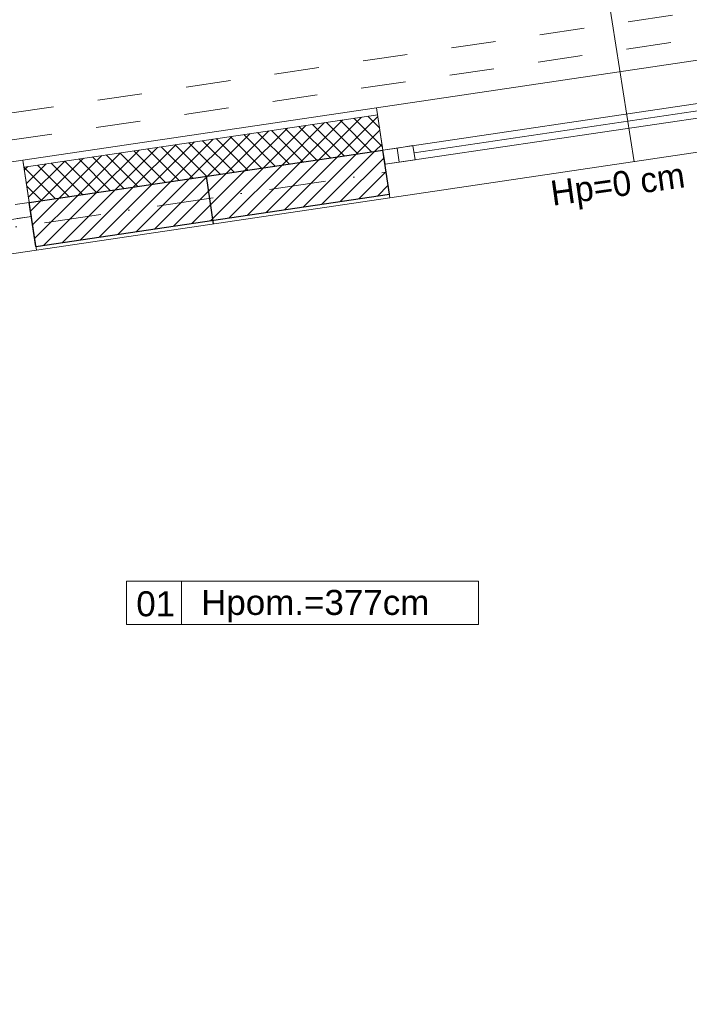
# Model space of a CAD drawing. Header units: metres. Extents: x 10441 to 19716, y -6570 to 1447.
# Tile 98 of 136: x 17234 to 17609, y -3406 to -2855. Entities that reach past the tile are written whole.
import ezdxf
from ezdxf.enums import TextEntityAlignment as Align

# ---------------------------------------------------------------- set-up
doc = ezdxf.new("R2010")
doc.units = ezdxf.units.M
doc.header["$MEASUREMENT"] = 0
doc.linetypes.add('8', pattern=[0.5, 0.25, -0.25])
doc.linetypes.add('DASHDOT', pattern=[25.4, 12.7, -6.35, 0, -6.35])
for name, color, linetype, lineweight in [('#elektryczne', 8, 'Continuous', 20), ('A_HACZE', 8, 'Continuous', 5), ('A_OSIE', 8, 'Continuous', 13), ('A_OZACZENIE DRZWI', 8, 'Continuous', 13), ('A_OZNACZENIA OKIEN', 8, 'Continuous', 13), ('A_PROJEKTOWANE ŚCIANY MUROWANE NOŚNE', 8, 'Continuous', 30), ('A_STAL CIENKIE', 8, 'Continuous', 0), ('A_STOLARKA', 8, 'Continuous', 5), ('A_TABELKI POM.', 8, 'Continuous', 20), ('A_TYNK', 8, 'Continuous', 5), ('A_WYMIARY WEWNETRZNE', 8, 'Continuous', 18)]:
    doc.layers.add(name, color=color, linetype=linetype, lineweight=lineweight)
doc.layers.add('A_OZNACZENIA WARSTW', color=8, linetype='Continuous')
doc.styles.add('ARIAL', font='arial.ttf')
doc.styles.add('m1_romans', font='romans.shx', dxfattribs={"width": 0.8})
doc.styles.add('opisy okien', font='txt', dxfattribs={"height": 15})

# ---------------------------------------------------------------- blocks, each defined once
blk = doc.blocks.new('podkład')
at = {"layer": 'A_HACZE', "color": 8, "linetype": 'Continuous'}
for p, q in [((13232.66, -666.43), (13208.93, -690.16)), ((13243.04, -664.89), (13219.31, -688.63)), ((13252.22, -664.55), (13229.68, -687.09)), ((13248.7, -684.27), (13231.09, -666.66)), ((13254.73, -681.46), (13238.79, -665.52)), ((13253.19, -671.08), (13246.49, -664.38)), ((13191.17, -672.57), (13167.44, -696.3)), ((13201.54, -671.04), (13177.81, -694.77)), ((13211.92, -669.5), (13188.18, -693.23)), ((13210.21, -689.97), (13192.6, -672.36)), ((13222.29, -667.97), (13198.56, -691.7)), ((13217.91, -688.83), (13200.3, -671.22)), ((13225.61, -687.69), (13208, -670.08)), ((13233.31, -686.55), (13215.7, -668.94)), ((13241.01, -685.41), (13223.39, -667.8)), ((13253.36, -672.25), (13240.06, -685.55)), ((13160.04, -677.18), (13136.31, -700.91)), ((13170.42, -675.64), (13146.69, -699.37)), ((13171.71, -695.67), (13154.1, -678.06)), ((13180.79, -674.11), (13157.06, -697.84)), ((13179.41, -694.53), (13161.8, -676.92)), ((13187.11, -693.39), (13169.5, -675.78)), ((13194.81, -692.25), (13177.2, -674.64)), ((13202.51, -691.11), (13184.9, -673.5)), ((13118.55, -683.32), (13094.82, -707.05)), ((13128.92, -681.79), (13105.19, -705.52)), ((13139.29, -680.25), (13115.56, -703.98)), ((13140.92, -700.23), (13123.3, -682.62)), ((13149.67, -678.72), (13125.94, -702.45)), ((13148.61, -699.09), (13131, -681.48)), ((13156.31, -697.95), (13138.7, -680.34)), ((13164.01, -696.81), (13146.4, -679.2)), ((13254.5, -679.95), (13250.43, -684.02)), ((13087.42, -687.93), (13063.69, -711.66)), ((13097.8, -686.39), (13074.07, -710.12)), ((13108.17, -684.86), (13084.44, -708.59)), ((13102.42, -705.93), (13084.81, -688.32)), ((13110.12, -704.79), (13092.51, -687.18)), ((13117.82, -703.65), (13100.21, -686.04)), ((13125.52, -702.51), (13107.91, -684.9)), ((13133.22, -701.37), (13115.61, -683.76)), ((13219.31, -688.63), (13189.65, -718.29)), ((13229.68, -687.09), (13200.02, -716.75)), ((13240.06, -685.55), (13210.39, -715.22)), ((13250.43, -684.02), (13220.77, -713.68)), ((13255.64, -687.65), (13231.14, -712.15)), ((13071.62, -710.49), (13054.28, -693.14)), ((13056.3, -692.54), (13054.46, -694.37)), ((13066.67, -691), (13055.6, -702.07)), ((13077.05, -689.46), (13056.74, -709.77)), ((13079.32, -709.35), (13061.71, -691.73)), ((13087.02, -708.21), (13069.41, -690.59)), ((13094.72, -707.07), (13077.11, -689.46)), ((13188.18, -693.23), (13158.52, -722.89)), ((13198.56, -691.7), (13168.9, -721.36)), ((13208.93, -690.16), (13179.27, -719.82)), ((13146.69, -699.37), (13117.02, -729.04)), ((13157.06, -697.84), (13127.4, -727.5)), ((13167.44, -696.3), (13137.77, -725.97)), ((13177.81, -694.77), (13148.15, -724.43)), ((13256.78, -695.34), (13241.52, -710.61)), ((13063.92, -711.62), (13055.81, -703.51)), ((13105.19, -705.52), (13075.53, -735.18)), ((13115.56, -703.98), (13085.9, -733.64)), ((13125.94, -702.45), (13096.28, -732.11)), ((13136.31, -700.91), (13106.65, -730.57)), ((13257.92, -703.04), (13251.89, -709.07)), ((13074.07, -710.12), (13059.02, -725.17)), ((13084.44, -708.59), (13060.16, -732.87)), ((13094.82, -707.05), (13065.15, -736.72)), ((13063.69, -711.66), (13057.88, -717.47))]:
    blk.add_line(p, q, dxfattribs=at)
at = {"layer": 'A_OSIE', "color": 8, "linetype": 'DASHDOT', "ltscale": 2.5}
blk.add_line((10108.73, -1161.68), (13256.84, -695.71), dxfattribs=at)
at = {"layer": 'A_OZNACZENIA OKIEN', "color": 8}
blk.add_line((13374.2, -552.98), (13395.56, -689.83), dxfattribs=at)
at = {"layer": 'A_OZNACZENIA WARSTW', "color": 8, "linetype": 'Continuous'}
blk.add_line((13156.08, -697.98), (13160.04, -724.69), dxfattribs=at)
at = {"layer": 'A_PROJEKTOWANE ŚCIANY MUROWANE NOŚNE', "color": 8}
for p, q in [((13057.16, -712.63), (13255.01, -683.34)), ((13258.67, -708.07), (13255.01, -683.34)), ((13060.82, -737.36), (13258.67, -708.07)), ((13060.82, -737.36), (13057.16, -712.63))]:
    blk.add_line(p, q, dxfattribs=at)
at = {"layer": 'A_STAL CIENKIE', "color": 8, "linetype": '8', "ltscale": 100}
for p, q in [((10325.66, -1065.38), (13908.4, -535.07)), ((13910.62, -549.91), (10327.86, -1080.21))]:
    blk.add_line(p, q, dxfattribs=at)
at = {"layer": 'A_STOLARKA', "color": 8}
for p, q in [((13506.71, -621.83), (13251.49, -659.6)), ((13502.31, -646.74), (13255.01, -683.34)), ((13511.4, -653.48), (13256.18, -691.26)), ((13493.99, -652.01), (13272.41, -684.81)), ((13251.49, -659.6), (13258.96, -710.05)), ((13258.96, -710.05), (13514.18, -672.27)), ((13262.92, -682.17), (13255.01, -683.34)), ((13262.92, -682.17), (13255.01, -683.34)), ((13255.01, -683.34), (13256.18, -691.26)), ((13255.01, -683.34), (13256.18, -691.26)), ((13271.82, -680.85), (13262.92, -682.17)), ((13264.09, -690.09), (13262.92, -682.17)), ((13262.92, -682.17), (13264.09, -690.09)), ((13264.09, -690.09), (13262.92, -682.17)), ((13272.99, -688.77), (13271.82, -680.85)), ((13053.65, -688.89), (12942.86, -705.28)), ((13061.12, -739.34), (13053.65, -688.89)), ((13264.09, -690.09), (13272.99, -688.77)), ((13256.18, -691.26), (13264.09, -690.09)), ((13256.18, -691.26), (13264.09, -690.09)), ((13057.16, -712.63), (13049.25, -713.8)), ((13057.16, -712.63), (13053.21, -713.21)), ((13058.33, -720.54), (13057.16, -712.63)), ((13058.33, -720.54), (12947.54, -736.94)), ((13050.42, -721.71), (13058.33, -720.54)), ((12950.32, -755.74), (13061.12, -739.34))]:
    blk.add_line(p, q, dxfattribs=at)
at = {"layer": 'A_TYNK', "color": 8, "linetype": 'Continuous'}
for p, q in [((13053.65, -688.89), (13251.49, -659.6)), ((13255.01, -683.34), (13251.49, -659.6)), ((13054.23, -692.84), (13252.08, -663.56)), ((13054.23, -692.84), (13252.08, -663.56)), ((13057.16, -712.63), (13053.65, -688.89))]:
    blk.add_line(p, q, dxfattribs=at)
at = {"layer": 'A_TYNK', "color": 8}
blk.add_line((13061.12, -739.33), (13258.96, -710.05), dxfattribs=at)
at = {"layer": 'A_WYMIARY WEWNETRZNE', "color": 8, "linetype": 'Continuous'}
for p, q in [((13111.54, -948.95), (13111.54, -924.72)), ((13111.54, -924.72), (13308.52, -924.72)), ((13142.41, -924.72), (13142.41, -948.95)), ((13308.52, -924.72), (13308.52, -948.95)), ((13308.52, -948.95), (13111.54, -948.95))]:
    blk.add_line(p, q, dxfattribs=at)
at = {"layer": 'A_OZACZENIE DRZWI', "color": 8, "ltscale": 0.1, "style": 'm1_romans', "width": 0.8}
for rotation, p in [(98.4861, (12735.07, -773.13)), (360, (12573.8, -1012.7)), (90, (11565.29, -1150.14)), (90, (11872.29, -1150.14)), (90, (12230.03, -1245.64)), (90, (12385.87, -1249.44)), (90, (11565.29, -1370.89)), (90, (11872.29, -1370.89)), (90, (12230.03, -1370.89)), (90, (12389.3, -1370.89)), (90, (11748.79, -1556.15)), (90, (11986.6, -1556.15)), (90, (12389.3, -1556.15)), (360, (12235.05, -1664.2)), (360, (12235.05, -1880.2)), (90, (11745.78, -2001.94))]:
    blk.add_attdef('SZEROKOSC', text='', height=10, rotation=rotation, dxfattribs=at).set_placement(p, align=Align.BOTTOM_CENTER)
for rotation, p in [(98.4861, (12738.56, -773.47)), (360, (12572.95, -1016.09)), (90, (11568.68, -1150.99)), (90, (11875.68, -1150.99)), (90, (12233.42, -1246.49)), (90, (12389.27, -1250.29)), (90, (11568.68, -1371.74)), (90, (11875.68, -1371.74)), (90, (12233.42, -1371.74)), (90, (12392.69, -1371.74)), (90, (11752.19, -1557)), (90, (11990, -1557)), (90, (12392.69, -1557)), (360, (12234.2, -1667.59)), (360, (12234.2, -1883.59)), (90, (11749.18, -2002.79))]:
    blk.add_attdef('WYSOKOSC', text='', height=10, rotation=rotation, dxfattribs=at).set_placement(p, align=Align.TOP_CENTER)
at = {"layer": 'A_OZNACZENIA OKIEN', "color": 8, "linetype": 'Continuous', "lineweight": 18, "style": 'opisy okien'}
blk.add_text('Hp=0 cm', height=14, rotation=8, dxfattribs=at).set_placement((13349.94, -714.55))
at = {"layer": 'A_OZNACZENIA OKIEN', "color": 8, "linetype": 'Continuous', "lineweight": 18, "style": 'ARIAL'}
blk.add_text('Hpom.=377cm', height=14, dxfattribs=at).set_placement((13153.27, -943.63))
at = {"layer": 'A_OZNACZENIA OKIEN', "color": 8, "ltscale": 0.1, "style": 'm1_romans', "width": 0.8}
for rotation, p in [(278.8676, (13373.71, -593.04)), (278.8676, (12983.87, -650.74)), (278.8676, (12445.73, -730.4)), (278.8676, (12224.15, -763.19)), (0, (14017.48, -900.03)), (278.8676, (11021.54, -941.2)), (278.8676, (10640.69, -997.57)), (0, (14017.48, -1574.7)), (90, (10819.6, -2080.7)), (90, (11204.6, -2080.7)), (90, (11970.6, -2080.7)), (90, (13175.8, -2080.7)), (90, (13539.8, -2080.7))]:
    blk.add_attdef('SZEROKOSC', text='', height=10, rotation=rotation, dxfattribs=at).set_placement(p, align=Align.BOTTOM_CENTER)
for rotation, p in [(278.8676, (13403.28, -587.56)), (278.8676, (13013.44, -645.27)), (278.8676, (12475.3, -724.92)), (278.8676, (12253.72, -757.72)), (0, (14011.09, -903.42)), (278.8676, (11051.11, -935.72)), (278.8676, (10670.26, -992.09)), (0, (14011.09, -1578.09)), (90, (10823, -2081.55)), (90, (11208, -2081.55)), (90, (11974, -2081.55)), (90, (13179.19, -2081.55)), (90, (13543.19, -2081.55))]:
    blk.add_attdef('WYSOKOSC', text='', height=10, rotation=rotation, dxfattribs=at).set_placement(p, align=Align.TOP_CENTER)
at = {"layer": 'A_TABELKI POM.', "color": 8, "linetype": 'Continuous', "lineweight": 18, "style": 'ARIAL'}
blk.add_text('01', height=14, dxfattribs=at).set_placement((13117.03, -944.39))

msp = doc.modelspace()

# ---------------------------------------------------------------- block references
at = {"layer": '#elektryczne', "color": 8, "linetype": 'Continuous', "lineweight": 18}
msp.add_blockref('podkład', (4182.37, -2244.78), dxfattribs=at)

doc.saveas('drawing.dxf')
